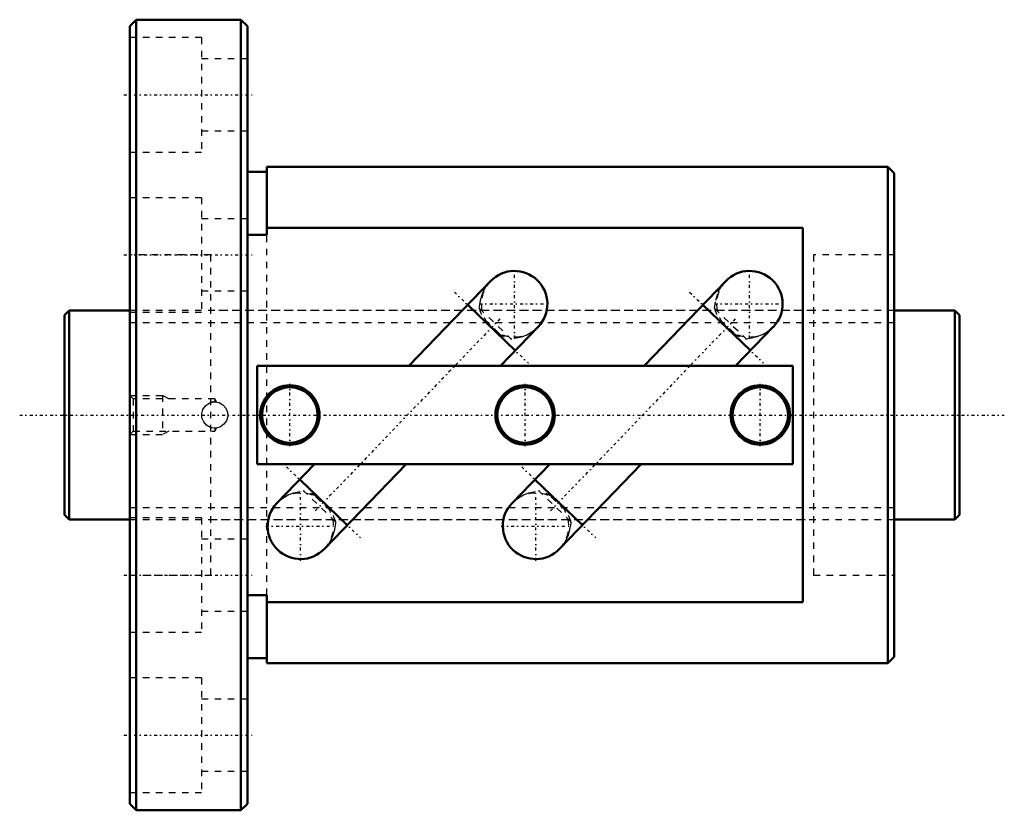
# Model space of a CAD drawing. Header units: millimetres. Extents: x -7 to 144, y -60 to 60.
import ezdxf

# ---------------------------------------------------------------- set-up
doc = ezdxf.new("R2010")
doc.units = ezdxf.units.MM
doc.linetypes.add('Center', pattern=[1.5, 0.45, -0.5, 0.05, -0.5])
doc.linetypes.add('Dashed', pattern=[2, 1, -1])
for name, color, linetype, lineweight in [('2d ConnectionPoints', 7, 'Continuous', 50), ('AM_0', 7, 'Continuous', 50), ('AM_5', 3, 'Continuous', 25), ('AM_7', 7, 'Center', 25), ('AM_9', 6, 'Dashed', 25)]:
    doc.layers.add(name, color=color, linetype=linetype, lineweight=lineweight)

# ---------------------------------------------------------------- blocks, each defined once
blk = doc.blocks.new('1_BIF3212V_5RR_Nut_0_in_BIF3212V_5RRG0_137LC0_000_0')
at = {"layer": 'AM_0'}
for p, q in [((11, 60.5), (10, 59.5)), ((27, 60.5), (11, 60.5)), ((11, 60.5), (11, -60.5)), ((28, 59.5), (27, 60.5)), ((27, 60.5), (27, -60.5)), ((10, 59.5), (10, -59.5)), ((28, 59.5), (28, -59.5)), ((31, 38), (31, 27.55)), ((126, 38), (31, 38)), ((127, 37), (126, 38)), ((126, 38), (126, -38)), ((31, 37.2), (28, 37.2)), ((127, 37), (127, -37)), ((31, 27.55), (28, 27.55)), ((113, 28.62), (31, 28.62)), ((113, -28.62), (113, 28.62)), ((65.22, 20.5), (52.71, 7.5)), ((101.22, 20.5), (88.71, 7.5)), ((68.99, 9.86), (61.72, 16.86)), ((104.99, 9.86), (97.72, 16.86)), ((66.72, 7.5), (72.49, 13.5)), ((102.72, 7.5), (108.49, 13.5)), ((111.5, 7.5), (29.5, 7.5)), ((29.5, 7.5), (29.5, -7.5)), ((111.5, -7.5), (111.5, 7.5)), ((29.5, -7.5), (111.5, -7.5)), ((38.28, -7.5), (32.51, -13.5)), ((39.78, -20.5), (52.29, -7.5)), ((74.28, -7.5), (68.51, -13.5)), ((75.78, -20.5), (88.29, -7.5)), ((36.01, -9.86), (43.28, -16.86)), ((72.01, -9.86), (79.28, -16.86)), ((28, -27.55), (31, -27.55)), ((31, -27.55), (31, -38)), ((31, -28.62), (113, -28.62)), ((28, -37.2), (31, -37.2)), ((126, -38), (127, -37)), ((31, -38), (126, -38)), ((10, -59.5), (11, -60.5)), ((27, -60.5), (28, -59.5)), ((11, -60.5), (27, -60.5))]:
    blk.add_line(p, q, dxfattribs=at)
for centre, radius in [((34.5, 0), 4.55), ((70.5, 0), 4.55), ((106.5, 0), 4.55), ((34.5, 0), 4.25), ((70.5, 0), 4.25), ((106.5, 0), 4.25)]:
    blk.add_circle(centre, radius, dxfattribs=at)
for centre, start, end in [((68.86, 17), 316.106, 136.106), ((104.86, 17), 316.106, 136.106), ((36.14, -17), 136.106, 316.106), ((72.14, -17), 136.106, 316.106)]:
    blk.add_arc(centre, 5.05, start, end, dxfattribs=at)
at = {"layer": 'AM_5', "linetype": 'Dashed'}
for p, q in [((10, 3), (15, 3)), ((16, 2.46), (15, 3)), ((15, 3), (15, -3)), ((10, -3), (15, -3)), ((16, -2.46), (15, -3))]:
    blk.add_line(p, q, dxfattribs=at)
at = {"layer": 'AM_7'}
for p, q in [((9.1, 49), (28.9, 49)), ((9.1, 24.5), (28.9, 24.5)), ((68.86, 11.7), (68.86, 22.3)), ((104.86, 11.7), (104.86, 22.3)), ((59.69, 18.81), (71.01, 7.92)), ((95.69, 18.81), (107.01, 7.92)), ((63.55, 17), (74.16, 17)), ((99.55, 17), (110.16, 17)), ((66.64, 14.7), (38.36, -14.7)), ((102.64, 14.7), (74.36, -14.7)), ((34.5, -4.78), (34.5, 4.78)), ((70.5, -4.78), (70.5, 4.78)), ((106.5, -4.78), (106.5, 4.78)), ((33.99, -7.92), (45.31, -18.81)), ((69.99, -7.92), (81.31, -18.81)), ((36.14, -22.3), (36.14, -11.7)), ((72.14, -22.3), (72.14, -11.7)), ((30.84, -17), (41.45, -17)), ((66.84, -17), (77.45, -17)), ((9.1, -24.5), (28.9, -24.5)), ((9.1, -49), (28.9, -49))]:
    blk.add_line(p, q, dxfattribs=at)
at = {"layer": 'AM_9'}
for p, q in [((21, 57.75), (10, 57.75)), ((21, 57.75), (21, 40.25)), ((28, 54.5), (21, 54.5)), ((21, 43.5), (28, 43.5)), ((10, 40.25), (21, 40.25)), ((21, 33.25), (10, 33.25)), ((21, 33.25), (21, 15.75)), ((28, 30), (21, 30)), ((31, -27.55), (31, 27.55)), ((22.35, 24.5), (10, 24.5)), ((22.35, 24.5), (22.35, -24.5)), ((127, 24.5), (114.65, 24.5)), ((114.65, 24.5), (114.65, -24.5)), ((65.12, 20.4), (65.67, 20.9)), ((101.12, 20.4), (101.67, 20.9)), ((21, 19), (28, 19)), ((10, 15.75), (21, 15.75)), ((114.65, 16), (22.35, 16)), ((63.49, 16.33), (68.39, 11.61)), ((99.49, 16.33), (104.39, 11.61)), ((64.48, 14.48), (64.34, 14.34)), ((64.43, 14.43), (66.46, 12.48)), ((66.51, 12.53), (64.48, 14.48)), ((72.6, 13.62), (72.39, 13.39)), ((100.48, 14.48), (100.34, 14.34)), ((100.43, 14.43), (102.46, 12.48)), ((102.51, 12.53), (100.48, 14.48)), ((108.6, 13.62), (108.39, 13.39)), ((66.51, 12.53), (66.37, 12.38)), ((102.51, 12.53), (102.37, 12.38)), ((10.54, 2.46), (10, 3)), ((23, 2.46), (10.54, 2.46)), ((10.54, 2.46), (10.54, -2.46)), ((22.03, 1.75), (22.4, 1.91)), ((23.27, 1.99), (23, 2.46)), ((23, 2.46), (23, 2)), ((10, -3), (10.54, -2.46)), ((10.54, -2.46), (23, -2.46)), ((22.56, -1.95), (22.22, -1.84)), ((23, -2.46), (23.27, -1.99)), ((23, -2), (23, -2.46)), ((41.51, -16.33), (36.61, -11.61)), ((77.51, -16.33), (72.61, -11.61)), ((32.4, -13.62), (32.61, -13.39)), ((38.49, -12.53), (38.63, -12.38)), ((38.49, -12.53), (40.52, -14.48)), ((40.57, -14.43), (38.54, -12.48)), ((68.4, -13.62), (68.61, -13.39)), ((74.49, -12.53), (74.63, -12.38)), ((74.49, -12.53), (76.52, -14.48)), ((76.57, -14.43), (74.54, -12.48)), ((40.52, -14.48), (40.66, -14.34)), ((76.52, -14.48), (76.66, -14.34)), ((21, -15.75), (10, -15.75)), ((21, -15.75), (21, -33.25)), ((22.35, -16), (114.65, -16)), ((28, -19), (21, -19)), ((39.88, -20.4), (39.33, -20.9)), ((75.88, -20.4), (75.33, -20.9)), ((10, -24.5), (22.35, -24.5)), ((114.65, -24.5), (127, -24.5)), ((21, -30), (28, -30)), ((10, -33.25), (21, -33.25)), ((21, -40.25), (10, -40.25)), ((21, -40.25), (21, -57.75)), ((28, -43.5), (21, -43.5)), ((21, -54.5), (28, -54.5)), ((10, -57.75), (21, -57.75))]:
    blk.add_line(p, q, dxfattribs=at)
for points in [[(63.49, 16.33), (63.52, 16.55), (63.68, 17.56), (63.97, 18.55), (64.41, 19.47), (64.61, 19.77)], [(64.66, 19.85), (65.05, 20.32), (65.12, 20.4)], [(99.49, 16.33), (99.69, 17.59), (100.08, 18.83), (100.5, 19.62), (101.07, 20.34), (101.12, 20.4)], [(72.39, 13.39), (72.21, 13.21), (71.52, 12.67), (70.75, 12.24), (69.9, 11.93), (68.45, 11.62), (68.39, 11.61)], [(108.39, 13.39), (108.23, 13.23), (107.54, 12.68), (106.77, 12.25), (105.92, 11.94), (105.16, 11.75), (104.39, 11.61)], [(22.35, -1.89), (21.76, -1.57), (21.31, -1.07), (21.05, -0.45), (21.01, 0.22), (21.2, 0.86), (21.58, 1.41), (22.13, 1.8), (22.35, 1.89)], [(22.35, 1.89), (23.01, 2), (23.67, 1.89), (24.25, 1.56), (24.69, 1.06), (24.95, 0.44), (24.99, -0.23), (24.8, -0.87), (24.41, -1.41), (23.87, -1.8), (23.22, -1.99), (22.55, -1.95), (22.35, -1.89)], [(22.4, 1.91), (22.46, 1.93), (22.89, 2), (23, 2)], [(23, -2), (22.57, -1.95), (22.56, -1.95)], [(32.61, -13.39), (32.79, -13.21), (33.48, -12.67), (34.25, -12.24), (35.1, -11.93), (36.55, -11.62), (36.61, -11.61)], [(68.61, -13.39), (68.79, -13.21), (69.48, -12.67), (70.25, -12.24), (71.1, -11.93), (72.55, -11.62), (72.61, -11.61)], [(41.51, -16.33), (41.48, -16.55), (41.32, -17.56), (41.03, -18.55), (40.59, -19.47), (40.39, -19.77)], [(77.51, -16.33), (77.48, -16.55), (77.32, -17.56), (77.03, -18.55), (76.59, -19.47), (76.39, -19.77)], [(40.34, -19.85), (39.95, -20.32), (39.88, -20.4)], [(76.34, -19.85), (75.95, -20.32), (75.88, -20.4)]]:
    blk.add_lwpolyline(points, dxfattribs=at)
for centre, radius, start, end in [((68.86, 17), 5.05, 136.106, 209.927), ((104.86, 17), 5.05, 136.106, 209.927), ((68.86, 17), 5.05, 226.106, 316.106), ((104.86, 17), 5.05, 226.106, 316.106), ((23, 0), 2, 88.9111, 108.1537), ((23, 0), 2, 177.1957, 183.3126), ((36.14, -17), 5.05, 46.106, 136.106), ((72.14, -17), 5.05, 46.106, 136.106), ((36.14, -17), 5.05, 316.106, 29.927), ((72.14, -17), 5.05, 316.106, 29.927)]:
    blk.add_arc(centre, radius, start, end, dxfattribs=at)
for centre, major_axis, start_param, end_param in [((67.6, 15.7), (3.64, -3.5), 3.973057, 4.430013), ((103.6, 15.7), (3.64, -3.5), 3.973057, 4.430013), ((67.6, 15.7), (3.64, -3.5), 4.994765, 5.451721), ((103.6, 15.7), (3.64, -3.5), 4.994765, 5.451721), ((37.4, -15.7), (-3.64, 3.5), 4.994765, 5.451721), ((73.4, -15.7), (-3.64, 3.5), 4.994765, 5.451721), ((37.4, -15.7), (-3.64, 3.5), 3.973057, 4.430013), ((73.4, -15.7), (-3.64, 3.5), 3.973057, 4.430013)]:
    blk.add_ellipse(centre, major_axis=major_axis, ratio=0.642788, start_param=start_param, end_param=end_param, dxfattribs=at)
blk = doc.blocks.new('2_BIF3212V_5RR000_Shaft_0_in_BIF3212V_5RRG0_137LC0_000_0')
at = {"layer": 'AM_0'}
for p, q in [((0.7, 16), (0, 15.3)), ((0, 15.3), (0, -15.3)), ((10, 16), (0.7, 16)), ((0.7, 16), (0.7, -16)), ((136.3, 16), (127, 16)), ((137, 15.3), (136.3, 16)), ((136.3, 16), (136.3, -16)), ((137, 15.3), (137, -15.3)), ((0, -15.3), (0.7, -16)), ((0.7, -16), (10, -16)), ((127, -16), (136.3, -16)), ((136.3, -16), (137, -15.3))]:
    blk.add_line(p, q, dxfattribs=at)
at = {"layer": 'AM_5', "linetype": 'Dashed'}
for p, q in [((10, 14.1595), (127, 14.1595)), ((10, -14.1595), (127, -14.1595))]:
    blk.add_line(p, q, dxfattribs=at)
at = {"layer": 'AM_7'}
blk.add_line((-6.85, 0), (143.85, 0), dxfattribs=at)
at = {"layer": 'AM_9'}
for p, q in [((127, 16), (10, 16)), ((10, -16), (127, -16))]:
    blk.add_line(p, q, dxfattribs=at)

msp = doc.modelspace()

# ---------------------------------------------------------------- linework, layer by layer
at = {"layer": '2d ConnectionPoints'}
for p in [(0, 0), (10, 0)]:
    msp.add_point(p, dxfattribs=at)

# ---------------------------------------------------------------- block references
for name in ['1_BIF3212V_5RR_Nut_0_in_BIF3212V_5RRG0_137LC0_000_0', '2_BIF3212V_5RR000_Shaft_0_in_BIF3212V_5RRG0_137LC0_000_0']:
    msp.add_blockref(name, (0, 0))

doc.saveas('drawing.dxf')
